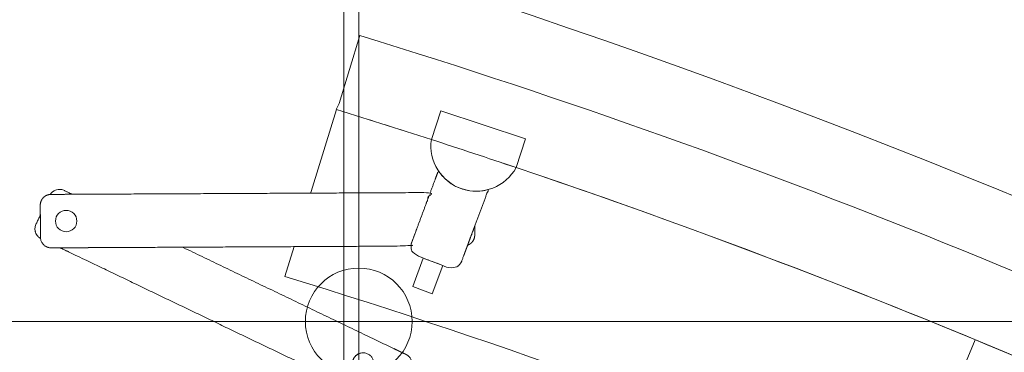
# Model space of a CAD drawing. Header units: metres. Extents: x -45 to 152, y -127 to 99.
# Tile 105 of 256: x -33.932 to -33.379, y -7.942 to -7.756. Entities that reach past the tile are written whole.
import ezdxf

# ---------------------------------------------------------------- set-up
doc = ezdxf.new("R2010")
doc.units = ezdxf.units.M
doc.linetypes.add('Achsen 01', pattern=[5.291531, 3.175, -1.058062, 0.352704, -0.705764])
doc.linetypes.add('Raster 01', pattern=[2, 1, -1])
for name, color, linetype, lineweight in [('036_Bodenbelagarbeiten-350 Doppelbodenelement', 7, 'Continuous', 9), ('_1.35m (3D)', 7, 'Continuous', 9), ('_GRU (2D)', 7, 'Continuous', 9), ('_OG 2 (2D)', 7, 'Continuous', 9)]:
    doc.layers.add(name, color=color, linetype=linetype, lineweight=lineweight)
for name, color, linetype, lineweight, true_color in [('ACTES-Einrichtung Aufsicht.', 7, 'Continuous', 9, 0xa6a6a6), ('AV1-Achsen', 1, 'Achsen 01', 18, 0xff0000), ('AV1-Raster', 7, 'Raster 01', 9, 0xa6a6a6)]:
    doc.layers.add(name, color=color, linetype=linetype, lineweight=lineweight, true_color=true_color)

# ---------------------------------------------------------------- blocks, each defined once
blk = doc.blocks.new('Group-2')
at = {"layer": 'AV1-Raster'}
blk.add_line((-33.75, -22.95), (-33.75, 1.35), dxfattribs=at)
blk = doc.blocks.new('1.35m (3D)')
at = {"layer": 'AV1-Raster', "color": 7}
blk.add_blockref('Group-2', (0, 0), dxfattribs=at)
blk = doc.blocks.new('Group-99')
at = {"color": 255, "transparency": 33554687}
blk.add_wipeout([(-33.43958, -9.14318), (-33.45345, -9.13511), (-33.46735, -9.1271), (-33.48128, -9.11915), (-33.49524, -9.11125), (-33.50924, -9.1034), (-33.52326, -9.09562), (-33.53732, -9.08789), (-33.55141, -9.08022), (-33.64988, -9.02858), (-33.74974, -8.97969), (-33.85091, -8.93359), (-33.95332, -8.89031), (-34.05689, -8.84988), (-34.16154, -8.81233), (-34.26719, -8.77769), (-34.37376, -8.746), (-34.38044, -8.74163), (-34.38635, -8.73626), (-34.39132, -8.73002), (-34.39523, -8.72306), (-34.39799, -8.71558), (-34.39952, -8.70774), (-34.39979, -8.69977), (-34.39878, -8.69185), (-34.39877, -8.69179), (-34.39876, -8.69173), (-34.39874, -8.69166), (-34.39873, -8.6916), (-34.39872, -8.69154), (-34.3987, -8.69147), (-34.39869, -8.69141), (-34.39868, -8.69135), (-34.18283, -7.65995), (-34.17982, -7.65069), (-34.17508, -7.64219), (-34.16878, -7.63477), (-34.16116, -7.62871), (-34.15251, -7.62425), (-34.14316, -7.62154), (-34.13346, -7.6207), (-34.12378, -7.62175), (-33.78996, -7.70702), (-33.46395, -7.81851), (-33.14782, -7.95551), (-32.84355, -8.11717), (-32.55308, -8.30247), (-32.27822, -8.51023), (-32.02072, -8.73915), (-31.7822, -8.98778), (-31.78215, -8.98783), (-31.7821, -8.98789), (-31.78205, -8.98795), (-31.782, -8.98801), (-31.78195, -8.98806), (-31.7819, -8.98812), (-31.78185, -8.98818), (-31.7818, -8.98824), (-31.7822, -8.98777), (-31.77653, -8.99569), (-31.7725, -9.00455), (-31.77027, -9.01402), (-31.76991, -9.02375), (-31.77145, -9.03336), (-31.77481, -9.04249), (-31.77989, -9.0508), (-31.78648, -9.05797), (-32.57179, -9.76062), (-32.57804, -9.76539), (-32.58496, -9.76911), (-32.59237, -9.77171), (-32.60011, -9.77311), (-32.60796, -9.77328), (-32.61575, -9.77222), (-32.62327, -9.76995), (-32.63035, -9.76653), (-32.72244, -9.67759), (-32.81732, -9.59164), (-32.91489, -9.50875), (-33.01506, -9.42901), (-33.11771, -9.35251), (-33.22276, -9.27933), (-33.33009, -9.20952)], dxfattribs=at).dxf.layer = 'ACTES-Einrichtung Aufsicht.'
at = {"layer": 'ACTES-Einrichtung Aufsicht.', "transparency": 33554534, "flags": 128}
blk.add_lwpolyline([(-33.43958, -9.14318, 0.008083), (-33.55141, -9.08022, 0.055453), (-34.37376, -8.746, -0.330906), (-34.39878, -8.69185, 0.002569), (-34.39868, -8.69135), (-34.18283, -7.65995, -0.41107), (-34.12378, -7.62175, -0.160224), (-31.7822, -8.98778, -0.00305), (-31.7818, -8.98824), (-31.7822, -8.98777, -0.411112), (-31.78648, -9.05797), (-32.57179, -9.76062, -0.325472), (-32.63035, -9.76653, 0.063875)], format="xyb", close=True, dxfattribs=at)
at = {"color": 255, "transparency": 33554559}
blk.add_wipeout([(-33.70081, -7.82281), (-33.70999, -7.81993), (-33.71552, -7.81817), (-33.72105, -7.81641), (-33.72658, -7.81466), (-33.73212, -7.81292), (-33.73766, -7.81118), (-33.7432, -7.80946), (-33.74874, -7.80774), (-33.75429, -7.80603), (-33.7527, -7.80266), (-33.74094, -7.76443), (-33.65523, -7.79181), (-33.57015, -7.82107), (-33.48572, -7.8522), (-33.40201, -7.88518), (-33.31904, -7.91999), (-33.23685, -7.95662), (-33.15549, -7.99504), (-33.075, -8.03525), (-32.94199, -8.10666), (-32.81171, -8.18293), (-32.68433, -8.26395), (-32.56002, -8.34962), (-32.43896, -8.43982), (-32.32132, -8.53443), (-32.20724, -8.63331), (-32.09689, -8.73634), (-32.12496, -8.76531), (-32.12694, -8.76807), (-32.21138, -8.68859), (-32.29806, -8.61155), (-32.38691, -8.53703), (-32.47785, -8.46508), (-32.57083, -8.39577), (-32.66574, -8.32915), (-32.76253, -8.26527), (-32.8611, -8.20419), (-32.86144, -8.20359), (-32.88368, -8.19075), (-32.90728, -8.17691), (-32.93097, -8.16322), (-32.95475, -8.1497), (-32.97862, -8.13634), (-33.00259, -8.12314), (-33.02664, -8.1101), (-33.05078, -8.09723), (-33.075, -8.08452), (-33.14509, -8.0489), (-33.21585, -8.01465), (-33.28727, -7.98179), (-33.35932, -7.95031), (-33.43196, -7.92024), (-33.50517, -7.89159), (-33.57892, -7.86436), (-33.65319, -7.83857), (-33.65317, -7.83853), (-33.70079, -7.82277)], dxfattribs=at).dxf.layer = 'ACTES-Einrichtung Aufsicht.'
at = {"layer": 'ACTES-Einrichtung Aufsicht.', "flags": 128}
blk.add_lwpolyline([(-33.70081, -7.82281), (-33.70999, -7.81993, 0.002867), (-33.75429, -7.80603), (-33.7527, -7.80266), (-33.74094, -7.76443, -0.044027), (-33.075, -8.03525, -0.073959), (-32.09689, -8.73634), (-32.12496, -8.76531), (-32.12694, -8.76807, 0.057345), (-32.8611, -8.20419), (-32.86144, -8.20359), (-32.88368, -8.19075, 0.013514), (-33.075, -8.08452, 0.038853), (-33.65319, -7.83857), (-33.65317, -7.83853), (-33.70079, -7.82277)], format="xyb", close=True, dxfattribs=at)
at = {"color": 255, "transparency": 33554559}
blk.add_wipeout([(-32.86144, -8.20359), (-32.8611, -8.20419), (-32.76253, -8.26527), (-32.66574, -8.32915), (-32.57083, -8.39577), (-32.47785, -8.46508), (-32.38691, -8.53703), (-32.29806, -8.61155), (-32.21138, -8.68859), (-32.12694, -8.76807), (-32.19513, -8.83846), (-32.2793, -8.75928), (-32.36574, -8.68259), (-32.4544, -8.60846), (-32.54518, -8.53696), (-32.63801, -8.46814), (-32.73282, -8.40207), (-32.82952, -8.3388), (-32.92803, -8.27838), (-32.93804, -8.27246), (-32.99026, -8.24197), (-33.06977, -8.19818), (-33.15555, -8.1533), (-33.2424, -8.11053), (-33.33027, -8.06991), (-33.41911, -8.03145), (-33.50887, -7.99518), (-33.59949, -7.96112), (-33.69091, -7.92929), (-33.78309, -7.8997), (-33.77795, -7.88297), (-33.77794, -7.88297), (-33.75416, -7.80607), (-33.70081, -7.82281), (-33.65321, -7.83861), (-33.65321, -7.83861), (-33.6532, -7.8386), (-33.6532, -7.8386), (-33.6532, -7.83859), (-33.6532, -7.83859), (-33.65319, -7.83858), (-33.65319, -7.83858), (-33.65319, -7.83857), (-33.55618, -7.87259), (-33.46006, -7.90905), (-33.3649, -7.94794), (-33.27076, -7.98924), (-33.1777, -8.03291), (-33.08577, -8.07893), (-32.99505, -8.12727), (-32.90558, -8.1779), (-32.88368, -8.19075)], dxfattribs=at).dxf.layer = 'ACTES-Einrichtung Aufsicht.'
at = {"layer": 'ACTES-Einrichtung Aufsicht.'}
blk.add_line((-33.40227, -7.952), (-33.39531, -7.9352), dxfattribs=at)
at = {"layer": 'ACTES-Einrichtung Aufsicht.', "flags": 128}
blk.add_lwpolyline([(-32.86144, -8.20359), (-32.8611, -8.20419, -0.057345), (-32.12694, -8.76807), (-32.19513, -8.83846, 0.058565), (-32.92803, -8.27838), (-32.93804, -8.27246), (-32.99026, -8.24197), (-33.06977, -8.19818, 0.049045), (-33.78309, -7.8997), (-33.77795, -7.88297), (-33.77794, -7.88297), (-33.75416, -7.80607), (-33.70081, -7.82281), (-33.65321, -7.83861, 0.000416), (-33.65319, -7.83857, -0.050823), (-32.90558, -8.1779), (-32.88368, -8.19075)], format="xyb", close=True, dxfattribs=at)
at = {"color": 255, "transparency": 33554559}
blk.add_wipeout([(-33.69547, -7.80666), (-33.64784, -7.82243), (-33.65319, -7.83857), (-33.70081, -7.82281)], dxfattribs=at).dxf.layer = 'ACTES-Einrichtung Aufsicht.'
at = {"layer": 'ACTES-Einrichtung Aufsicht.', "flags": 128}
blk.add_lwpolyline([(-33.69547, -7.80666), (-33.64784, -7.82243), (-33.65319, -7.83857), (-33.70081, -7.82281)], close=True, dxfattribs=at)
at = {"color": 255, "transparency": 33554559}
blk.add_wipeout([(-33.69859, -7.84497), (-33.69687, -7.84034), (-33.69441, -7.84351), (-33.69149, -7.84625), (-33.68818, -7.8485), (-33.68455, -7.8502), (-33.6807, -7.85131), (-33.67673, -7.85181), (-33.67273, -7.85168), (-33.66879, -7.85092), (-33.68376, -7.89106), (-33.68376, -7.89106), (-33.68385, -7.89129), (-33.68387, -7.89135), (-33.6839, -7.89142), (-33.68393, -7.89149), (-33.68397, -7.89157), (-33.68402, -7.89165), (-33.68407, -7.89175), (-33.68412, -7.89185), (-33.68418, -7.89195), (-33.68424, -7.89206), (-33.68431, -7.89217), (-33.68438, -7.89227), (-33.68445, -7.89237), (-33.68452, -7.89247), (-33.68459, -7.89257), (-33.68466, -7.89267), (-33.68474, -7.89276), (-33.68482, -7.89285), (-33.68489, -7.89294), (-33.68497, -7.89303), (-33.68505, -7.89312), (-33.68514, -7.8932), (-33.68522, -7.89328), (-33.6853, -7.89336), (-33.68538, -7.89343), (-33.68547, -7.89351), (-33.68556, -7.89358), (-33.68564, -7.89365), (-33.68573, -7.89372), (-33.68582, -7.89379), (-33.68591, -7.89386), (-33.68601, -7.89392), (-33.6861, -7.89398), (-33.68612, -7.89399), (-33.68613, -7.89401), (-33.68615, -7.89402), (-33.68617, -7.89403), (-33.68618, -7.89404), (-33.6862, -7.89405), (-33.68622, -7.89406), (-33.68623, -7.89407), (-33.68625, -7.89408), (-33.68627, -7.89409), (-33.68629, -7.8941), (-33.68631, -7.89411), (-33.68633, -7.89413), (-33.68635, -7.89414), (-33.68637, -7.89415), (-33.6864, -7.89416), (-33.68642, -7.89418), (-33.68644, -7.89419), (-33.68647, -7.89421), (-33.6865, -7.89422), (-33.68653, -7.89424), (-33.68656, -7.89425), (-33.68659, -7.89427), (-33.68662, -7.89429), (-33.68665, -7.8943), (-33.68669, -7.89432), (-33.68672, -7.89434), (-33.68675, -7.89435), (-33.68679, -7.89437), (-33.68682, -7.89439), (-33.68685, -7.8944), (-33.68689, -7.89442), (-33.68694, -7.89444), (-33.687, -7.89447), (-33.68705, -7.89449), (-33.68711, -7.89451), (-33.68717, -7.89454), (-33.68722, -7.89456), (-33.68728, -7.89458), (-33.68734, -7.8946), (-33.6874, -7.89462), (-33.68746, -7.89464), (-33.68753, -7.89467), (-33.6876, -7.89469), (-33.68767, -7.89471), (-33.68774, -7.89473), (-33.68782, -7.89475), (-33.6879, -7.89477), (-33.68798, -7.8948), (-33.68807, -7.89482), (-33.68816, -7.89483), (-33.68825, -7.89485), (-33.68834, -7.89487), (-33.68844, -7.89489), (-33.68854, -7.8949), (-33.68865, -7.89491), (-33.68875, -7.89493), (-33.68886, -7.89494), (-33.68896, -7.89494), (-33.68907, -7.89495), (-33.68917, -7.89496), (-33.68928, -7.89496), (-33.68938, -7.89496), (-33.68948, -7.89496), (-33.68974, -7.89495), (-33.68999, -7.89493), (-33.69024, -7.8949), (-33.6905, -7.89486), (-33.69074, -7.8948), (-33.69099, -7.89474), (-33.69124, -7.89467), (-33.69148, -7.89458), (-33.70834, -7.88829), (-33.70858, -7.8882), (-33.70881, -7.88809), (-33.70904, -7.88798), (-33.70926, -7.88786), (-33.70948, -7.88772), (-33.70969, -7.88758), (-33.7099, -7.88743), (-33.7101, -7.88727), (-33.71017, -7.88721), (-33.71025, -7.88714), (-33.71033, -7.88707), (-33.7104, -7.887), (-33.71048, -7.88692), (-33.71055, -7.88685), (-33.71063, -7.88677), (-33.7107, -7.88669), (-33.71077, -7.88661), (-33.71084, -7.88654), (-33.7109, -7.88646), (-33.71096, -7.88638), (-33.71102, -7.88631), (-33.71107, -7.88624), (-33.71112, -7.88617), (-33.71117, -7.8861), (-33.71122, -7.88603), (-33.71126, -7.88596), (-33.71131, -7.8859), (-33.71134, -7.88583), (-33.71138, -7.88577), (-33.71142, -7.88571), (-33.71145, -7.88565), (-33.71148, -7.8856), (-33.71151, -7.88554), (-33.71154, -7.88549), (-33.71157, -7.88544), (-33.7116, -7.88538), (-33.71163, -7.88533), (-33.71165, -7.88527), (-33.71168, -7.88522), (-33.7117, -7.88516), (-33.71172, -7.88513), (-33.71173, -7.8851), (-33.71175, -7.88506), (-33.71176, -7.88503), (-33.71178, -7.88499), (-33.71179, -7.88496), (-33.71181, -7.88492), (-33.71182, -7.88489), (-33.71183, -7.88486), (-33.71185, -7.88482), (-33.71186, -7.88479), (-33.71187, -7.88476), (-33.71188, -7.88473), (-33.71189, -7.8847), (-33.7119, -7.88468), (-33.71191, -7.88465), (-33.71192, -7.88463), (-33.71193, -7.8846), (-33.71193, -7.88458), (-33.71194, -7.88455), (-33.71195, -7.88453), (-33.71196, -7.88451), (-33.71196, -7.88449), (-33.71197, -7.88447), (-33.71198, -7.88445), (-33.71198, -7.88444), (-33.71199, -7.88442), (-33.71199, -7.8844), (-33.712, -7.88438), (-33.712, -7.88436), (-33.71201, -7.88434), (-33.71201, -7.88432), (-33.71204, -7.88421), (-33.71207, -7.8841), (-33.7121, -7.88399), (-33.71212, -7.88388), (-33.71214, -7.88377), (-33.71216, -7.88366), (-33.71218, -7.88355), (-33.7122, -7.88344), (-33.71221, -7.88333), (-33.71222, -7.88321), (-33.71223, -7.8831), (-33.71224, -7.88298), (-33.71224, -7.88286), (-33.71224, -7.88275), (-33.71225, -7.88263), (-33.71224, -7.88251), (-33.71224, -7.88239), (-33.71223, -7.88226), (-33.71222, -7.88214), (-33.71221, -7.88202), (-33.7122, -7.8819), (-33.71218, -7.88178), (-33.71216, -7.88165), (-33.71214, -7.88153), (-33.71211, -7.88141), (-33.71209, -7.8813), (-33.71206, -7.88119), (-33.71204, -7.8811), (-33.71202, -7.88102), (-33.712, -7.88094), (-33.71198, -7.88087), (-33.71195, -7.88081), (-33.71187, -7.88058), (-33.71187, -7.88057)], dxfattribs=at).dxf.layer = 'ACTES-Einrichtung Aufsicht.'
at = {"layer": 'ACTES-Einrichtung Aufsicht.'}
blk.add_rational_spline([(-33.69859, -7.84497), (-33.69773, -7.84266), (-33.69687, -7.84034), (-33.68668, -7.85584), (-33.66879, -7.85092), (-33.67628, -7.87099), (-33.68376, -7.89106), (-33.68376, -7.89106), (-33.68376, -7.89106), (-33.6838, -7.89118), (-33.68393, -7.89151), (-33.68443, -7.89239), (-33.68505, -7.89313), (-33.68572, -7.89374), (-33.6861, -7.89398), (-33.68617, -7.89403), (-33.6863, -7.89411), (-33.68649, -7.89422), (-33.68675, -7.89435), (-33.68689, -7.89442), (-33.6871, -7.89452), (-33.68757, -7.89469), (-33.68822, -7.89486), (-33.68907, -7.89497), (-33.68948, -7.89496), (-33.69051, -7.89494), (-33.69148, -7.89458), (-33.69991, -7.89144), (-33.70834, -7.88829), (-33.70931, -7.88793), (-33.7101, -7.88727), (-33.71041, -7.88701), (-33.71099, -7.88637), (-33.71136, -7.88582), (-33.7116, -7.88538), (-33.7117, -7.88516), (-33.71177, -7.88503), (-33.71187, -7.88475), (-33.71195, -7.88455), (-33.71199, -7.8844), (-33.71201, -7.88432), (-33.71214, -7.88389), (-33.71225, -7.88299), (-33.71223, -7.88202), (-33.71204, -7.88103), (-33.71191, -7.8807), (-33.71187, -7.88058), (-33.71187, -7.88058), (-33.71187, -7.88057), (-33.70523, -7.86277), (-33.69859, -7.84497)], [1, 1, 1, 0.808687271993, 1, 1, 1, 1, 1, 1, 1, 1, 1, 1, 1, 1, 1, 1, 1, 1, 1, 1, 1, 1, 1, 0.985598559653, 1, 1, 1, 0.985598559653, 1, 1, 1, 1, 1, 1, 1, 1, 1, 1, 1, 1, 1, 1, 1, 1, 1, 1, 1, 1, 1], degree=2, knots=[0, 0, 0, 0.039408, 0.039408, 0.278912, 0.278912, 0.620862, 0.620862, 0.620937, 0.620937, 0.622866, 0.626641, 0.630417, 0.634193, 0.637969, 0.637969, 0.638631, 0.639292, 0.639953, 0.640614, 0.640614, 0.641656, 0.642699, 0.643741, 0.644783, 0.644783, 0.647352, 0.647352, 0.67014, 0.67014, 0.672709, 0.672709, 0.673751, 0.674793, 0.675836, 0.676878, 0.676878, 0.677539, 0.6782, 0.678861, 0.679523, 0.679523, 0.683299, 0.687075, 0.69085, 0.694626, 0.696555, 0.696555, 0.69663, 0.69663, 1, 1, 1], dxfattribs=at)
at = {"color": 255, "transparency": 33554559}
for points in [[(-33.69012, -7.84727), (-33.69285, -7.84508), (-33.69526, -7.84252), (-33.6973, -7.83967), (-33.69892, -7.83655), (-33.7001, -7.83325), (-33.70082, -7.82981), (-33.70106, -7.82631), (-33.70081, -7.82281), (-33.67556, -7.82634)], [(-33.92051, -7.86534), (-33.91487, -7.85364), (-33.91478, -7.8535), (-33.91468, -7.85336), (-33.91458, -7.85322), (-33.91447, -7.85308), (-33.91436, -7.85294), (-33.91425, -7.85281), (-33.91413, -7.85269), (-33.91401, -7.85256), (-33.91394, -7.85249), (-33.91386, -7.85242), (-33.91378, -7.85235), (-33.91371, -7.85228), (-33.91363, -7.85221), (-33.91354, -7.85214), (-33.91346, -7.85208), (-33.91338, -7.85201), (-33.91329, -7.85195), (-33.91321, -7.85189), (-33.91313, -7.85183), (-33.91305, -7.85178), (-33.91297, -7.85173), (-33.91289, -7.85168), (-33.91282, -7.85164), (-33.91274, -7.85159), (-33.91267, -7.85156), (-33.9126, -7.85152), (-33.91253, -7.85148), (-33.91246, -7.85145), (-33.9124, -7.85142), (-33.91234, -7.85139), (-33.91228, -7.85136), (-33.91222, -7.85133), (-33.91216, -7.85131), (-33.9121, -7.85128), (-33.91205, -7.85126), (-33.91199, -7.85124), (-33.91193, -7.85121), (-33.91188, -7.85119), (-33.91182, -7.85117), (-33.91177, -7.85115), (-33.91173, -7.85114), (-33.91169, -7.85113), (-33.91166, -7.85111), (-33.91162, -7.8511), (-33.91159, -7.85109), (-33.91155, -7.85108), (-33.91152, -7.85107), (-33.91148, -7.85106), (-33.91145, -7.85105), (-33.91141, -7.85104), (-33.91138, -7.85103), (-33.91135, -7.85102), (-33.91132, -7.85101), (-33.91129, -7.85101), (-33.91126, -7.851), (-33.91124, -7.85099), (-33.91121, -7.85098), (-33.91118, -7.85098), (-33.91116, -7.85097), (-33.91114, -7.85097), (-33.91111, -7.85096), (-33.91109, -7.85096), (-33.91107, -7.85095), (-33.91105, -7.85095), (-33.91103, -7.85094), (-33.91101, -7.85094), (-33.911, -7.85094), (-33.91098, -7.85093), (-33.91096, -7.85093), (-33.91094, -7.85092), (-33.91092, -7.85092), (-33.9109, -7.85092), (-33.91079, -7.8509), (-33.91068, -7.85088), (-33.91056, -7.85086), (-33.91045, -7.85085), (-33.91034, -7.85084), (-33.91023, -7.85083), (-33.91012, -7.85082), (-33.91, -7.85082), (-33.90989, -7.85081), (-33.90977, -7.85081), (-33.90966, -7.85081), (-33.90954, -7.85082), (-33.90943, -7.85082), (-33.90931, -7.85083), (-33.90919, -7.85084), (-33.90907, -7.85085), (-33.90895, -7.85087), (-33.90883, -7.85088), (-33.90871, -7.8509), (-33.90859, -7.85093), (-33.90847, -7.85095), (-33.90835, -7.85098), (-33.90823, -7.85101), (-33.90811, -7.85105), (-33.90799, -7.85108), (-33.90788, -7.85112), (-33.90778, -7.85115), (-33.90769, -7.85118), (-33.90761, -7.85121), (-33.90753, -7.85124), (-33.90746, -7.85127), (-33.90741, -7.85129), (-33.90719, -7.8514), (-33.90718, -7.8514), (-33.90262, -7.85358), (-33.7151, -7.94346), (-33.71509, -7.94346), (-33.71488, -7.94357), (-33.71482, -7.9436), (-33.71476, -7.94363), (-33.71469, -7.94367), (-33.71461, -7.94372), (-33.71453, -7.94377), (-33.71444, -7.94383), (-33.71435, -7.94389), (-33.71425, -7.94396), (-33.71414, -7.94403), (-33.71404, -7.94411), (-33.71395, -7.94418), (-33.71385, -7.94426), (-33.71376, -7.94434), (-33.71367, -7.94442), (-33.71358, -7.9445), (-33.71349, -7.94459), (-33.71341, -7.94467), (-33.71332, -7.94476), (-33.71324, -7.94485), (-33.71317, -7.94493), (-33.71309, -7.94502), (-33.71302, -7.94511), (-33.71295, -7.9452), (-33.71288, -7.94529), (-33.71281, -7.94538), (-33.71275, -7.94548), (-33.71268, -7.94557), (-33.71262, -7.94566), (-33.71256, -7.94576), (-33.71251, -7.94586), (-33.71245, -7.94595), (-33.7124, -7.94605), (-33.71239, -7.94607), (-33.71238, -7.94609), (-33.71237, -7.94611), (-33.71236, -7.94612), (-33.71235, -7.94614), (-33.71234, -7.94616), (-33.71233, -7.94618), (-33.71232, -7.94619), (-33.71231, -7.94621), (-33.71231, -7.94623), (-33.7123, -7.94625), (-33.71229, -7.94627), (-33.71228, -7.94629), (-33.71226, -7.94632), (-33.71225, -7.94634), (-33.71224, -7.94636), (-33.71223, -7.94639), (-33.71222, -7.94642), (-33.71221, -7.94644), (-33.71219, -7.94647), (-33.71218, -7.9465), (-33.71217, -7.94653), (-33.71215, -7.94657), (-33.71214, -7.9466), (-33.71213, -7.94663), (-33.71211, -7.94667), (-33.7121, -7.9467), (-33.71209, -7.94674), (-33.71207, -7.94677), (-33.71206, -7.94681), (-33.71205, -7.94684), (-33.71203, -7.94688), (-33.71202, -7.94693), (-33.712, -7.94699), (-33.71198, -7.94705), (-33.71196, -7.94711), (-33.71194, -7.94716), (-33.71193, -7.94722), (-33.71191, -7.94728), (-33.71189, -7.94734), (-33.71188, -7.9474), (-33.71186, -7.94747), (-33.71185, -7.94754), (-33.71183, -7.94761), (-33.71181, -7.94768), (-33.7118, -7.94775), (-33.71178, -7.94783), (-33.71177, -7.94791), (-33.71176, -7.948), (-33.71174, -7.94809), (-33.71173, -7.94818), (-33.71172, -7.94827), (-33.71172, -7.94837), (-33.71171, -7.94847), (-33.7117, -7.94857), (-33.7117, -7.94867), (-33.7117, -7.94878), (-33.7117, -7.94889), (-33.7117, -7.94899), (-33.7117, -7.9491), (-33.7117, -7.9492), (-33.71171, -7.9493), (-33.71172, -7.94941), (-33.71173, -7.94951), (-33.71176, -7.94976), (-33.7118, -7.95001), (-33.71186, -7.95026), (-33.71192, -7.95051), (-33.712, -7.95075), (-33.71208, -7.95099), (-33.71218, -7.95123), (-33.71228, -7.95146), (-33.72006, -7.96769), (-33.72018, -7.96792), (-33.7203, -7.96814), (-33.72044, -7.96836), (-33.72058, -7.96857), (-33.72073, -7.96878), (-33.72089, -7.96897), (-33.72106, -7.96917), (-33.72124, -7.96935), (-33.72131, -7.96942), (-33.72139, -7.96949), (-33.72146, -7.96956), (-33.72154, -7.96963), (-33.72162, -7.9697), (-33.7217, -7.96977), (-33.72179, -7.96983), (-33.72187, -7.9699), (-33.72196, -7.96996), (-33.72204, -7.97002), (-33.72212, -7.97008), (-33.7222, -7.97013), (-33.72228, -7.97018), (-33.72236, -7.97023), (-33.72243, -7.97027), (-33.72251, -7.97032), (-33.72258, -7.97036), (-33.72265, -7.97039), (-33.72272, -7.97043), (-33.72278, -7.97046), (-33.72285, -7.97049), (-33.72291, -7.97053), (-33.72297, -7.97055), (-33.72303, -7.97058), (-33.72309, -7.9706), (-33.72314, -7.97063), (-33.7232, -7.97065), (-33.72326, -7.97068), (-33.72331, -7.9707), (-33.72337, -7.97072), (-33.72343, -7.97074), (-33.72348, -7.97076), (-33.72352, -7.97077), (-33.72355, -7.97078), (-33.72359, -7.9708), (-33.72362, -7.97081), (-33.72366, -7.97082), (-33.72369, -7.97083), (-33.72373, -7.97084), (-33.72376, -7.97085), (-33.7238, -7.97086), (-33.72383, -7.97087), (-33.72387, -7.97088), (-33.7239, -7.97089), (-33.72393, -7.9709), (-33.72396, -7.97091), (-33.72398, -7.97091), (-33.72401, -7.97092), (-33.72404, -7.97093), (-33.72406, -7.97093), (-33.72409, -7.97094), (-33.72411, -7.97094), (-33.72413, -7.97095), (-33.72415, -7.97095), (-33.72417, -7.97096), (-33.72419, -7.97096), (-33.72421, -7.97097), (-33.72423, -7.97097), (-33.72425, -7.97097), (-33.72427, -7.97098), (-33.72429, -7.97098), (-33.72431, -7.97099), (-33.72433, -7.97099), (-33.72435, -7.97099), (-33.72446, -7.97101), (-33.72457, -7.97103), (-33.72468, -7.97105), (-33.72479, -7.97106), (-33.72491, -7.97107), (-33.72502, -7.97108), (-33.72513, -7.97109), (-33.72525, -7.9711), (-33.72536, -7.9711), (-33.72547, -7.9711), (-33.72559, -7.9711), (-33.7257, -7.9711), (-33.72582, -7.97109), (-33.72594, -7.97108), (-33.72606, -7.97107), (-33.72618, -7.97106), (-33.7263, -7.97104), (-33.72642, -7.97103), (-33.72654, -7.97101), (-33.72666, -7.97098), (-33.72678, -7.97096), (-33.7269, -7.97093), (-33.72702, -7.9709), (-33.72714, -7.97086), (-33.72726, -7.97083), (-33.72737, -7.97079), (-33.72747, -7.97076), (-33.72756, -7.97073), (-33.72764, -7.9707), (-33.72772, -7.97067), (-33.72778, -7.97065), (-33.72784, -7.97062), (-33.72806, -7.97052), (-33.72807, -7.97051), (-33.739, -7.96527), (-33.73355, -7.95065), (-33.73332, -7.9499), (-33.7332, -7.94913), (-33.73317, -7.94834), (-33.73325, -7.94756), (-33.73343, -7.9468), (-33.73371, -7.94606), (-33.73408, -7.94537), (-33.73508, -7.94416), (-33.73569, -7.94367), (-33.73636, -7.94326), (-33.73707, -7.94293), (-33.73782, -7.94271), (-33.7386, -7.94258), (-33.73938, -7.94256), (-33.74093, -7.94282), (-33.74166, -7.9431), (-33.74235, -7.94347), (-33.74299, -7.94393), (-33.74356, -7.94447), (-33.74406, -7.94508), (-33.74447, -7.94574), (-33.74479, -7.94646), (-33.74986, -7.96006), (-33.90937, -7.88362), (-33.90935, -7.88362), (-33.92042, -7.87832), (-33.92051, -7.87827), (-33.92059, -7.87821), (-33.92068, -7.87816), (-33.92077, -7.8781), (-33.92086, -7.87805), (-33.92095, -7.87799), (-33.92104, -7.87793), (-33.92112, -7.87786), (-33.92121, -7.8778), (-33.92129, -7.87773), (-33.92138, -7.87766), (-33.92146, -7.87759), (-33.92154, -7.87752), (-33.92163, -7.87745), (-33.92171, -7.87737), (-33.92178, -7.8773), (-33.92186, -7.87722), (-33.92194, -7.87714), (-33.92201, -7.87705), (-33.92209, -7.87697), (-33.92216, -7.87688), (-33.92223, -7.8768), (-33.9223, -7.87671), (-33.92237, -7.87662), (-33.92244, -7.87653), (-33.9225, -7.87643), (-33.92256, -7.87634), (-33.92262, -7.87625), (-33.92268, -7.87615), (-33.92274, -7.87605), (-33.9228, -7.87596), (-33.92285, -7.87586), (-33.92286, -7.87584), (-33.92287, -7.87582), (-33.92288, -7.8758), (-33.92289, -7.87579), (-33.9229, -7.87577), (-33.92291, -7.87575), (-33.92291, -7.87573), (-33.92292, -7.87572), (-33.92293, -7.8757), (-33.92294, -7.87568), (-33.92295, -7.87566), (-33.92296, -7.87564), (-33.92297, -7.87562), (-33.92298, -7.87559), (-33.92299, -7.87557), (-33.92301, -7.87555), (-33.92302, -7.87552), (-33.92303, -7.8755), (-33.92304, -7.87547), (-33.92305, -7.87544), (-33.92307, -7.87541), (-33.92308, -7.87538), (-33.92309, -7.87535), (-33.92311, -7.87531), (-33.92312, -7.87528), (-33.92313, -7.87524), (-33.92315, -7.87521), (-33.92316, -7.87518), (-33.92317, -7.87514), (-33.92319, -7.87511), (-33.9232, -7.87507), (-33.92321, -7.87503), (-33.92323, -7.87498), (-33.92325, -7.87492), (-33.92327, -7.87486), (-33.92329, -7.87481), (-33.92331, -7.87475), (-33.92332, -7.87469), (-33.92334, -7.87463), (-33.92336, -7.87457), (-33.92337, -7.87451), (-33.92339, -7.87444), (-33.9234, -7.87437), (-33.92342, -7.8743), (-33.92343, -7.87423), (-33.92345, -7.87416), (-33.92346, -7.87408), (-33.92348, -7.874), (-33.92349, -7.87391), (-33.9235, -7.87382), (-33.92351, -7.87373), (-33.92352, -7.87364), (-33.92353, -7.87354), (-33.92354, -7.87345), (-33.92354, -7.87334), (-33.92355, -7.87324), (-33.92355, -7.87313), (-33.92355, -7.87302), (-33.92355, -7.87292), (-33.92355, -7.87281), (-33.92354, -7.87271), (-33.92354, -7.87261), (-33.92353, -7.8725), (-33.92352, -7.8724), (-33.92349, -7.87215), (-33.92344, -7.8719), (-33.92339, -7.87165), (-33.92332, -7.8714), (-33.92325, -7.87116), (-33.92316, -7.87092), (-33.92307, -7.87068), (-33.92296, -7.87045)], [(-33.67646, -7.87647), (-33.67646, -7.87147), (-33.68044, -7.88215), (-33.68033, -7.88211), (-33.68023, -7.88207), (-33.68013, -7.88203), (-33.68002, -7.88199), (-33.67992, -7.88194), (-33.67983, -7.88189), (-33.67973, -7.88185), (-33.67963, -7.8818), (-33.67953, -7.88174), (-33.67944, -7.88169), (-33.67934, -7.88163), (-33.67924, -7.88157), (-33.67915, -7.88151), (-33.67905, -7.88144), (-33.67896, -7.88138), (-33.67887, -7.88131), (-33.67886, -7.8813), (-33.67884, -7.88129), (-33.67882, -7.88128), (-33.67881, -7.88127), (-33.67879, -7.88125), (-33.67878, -7.88124), (-33.67876, -7.88123), (-33.67875, -7.88122), (-33.67873, -7.8812), (-33.67871, -7.88119), (-33.6787, -7.88118), (-33.67868, -7.88116), (-33.67866, -7.88115), (-33.67864, -7.88113), (-33.67862, -7.88112), (-33.6786, -7.8811), (-33.67858, -7.88108), (-33.67856, -7.88106), (-33.67853, -7.88104), (-33.67851, -7.88102), (-33.67849, -7.881), (-33.67846, -7.88098), (-33.67843, -7.88095), (-33.67841, -7.88093), (-33.67838, -7.88091), (-33.67835, -7.88088), (-33.67833, -7.88085), (-33.6783, -7.88083), (-33.67827, -7.8808), (-33.67825, -7.88078), (-33.67822, -7.88075), (-33.67819, -7.88072), (-33.67815, -7.88068), (-33.67811, -7.88064), (-33.67807, -7.88059), (-33.67803, -7.88055), (-33.67799, -7.8805), (-33.67795, -7.88046), (-33.67791, -7.88041), (-33.67786, -7.88036), (-33.67782, -7.88031), (-33.67778, -7.88026), (-33.67774, -7.88021), (-33.6777, -7.88015), (-33.67765, -7.88009), (-33.6776, -7.88003), (-33.67756, -7.87997), (-33.67751, -7.8799), (-33.67746, -7.87983), (-33.67741, -7.87975), (-33.67736, -7.87968), (-33.67732, -7.8796), (-33.67727, -7.87951), (-33.67722, -7.87943), (-33.67717, -7.87934), (-33.67712, -7.87924), (-33.67707, -7.87915), (-33.67703, -7.87905), (-33.67698, -7.87896), (-33.67694, -7.87886), (-33.6769, -7.87876), (-33.67686, -7.87867), (-33.67682, -7.87857), (-33.67679, -7.87847), (-33.67671, -7.87823), (-33.67664, -7.87799), (-33.67659, -7.87774), (-33.67654, -7.87749), (-33.6765, -7.87724), (-33.67648, -7.87698), (-33.67646, -7.87673)], [(-33.68376, -7.89106), (-33.68376, -7.89106), (-33.68376, -7.89106), (-33.68376, -7.89106), (-33.68376, -7.89106), (-33.68376, -7.89106), (-33.68376, -7.89106), (-33.68376, -7.89106), (-33.68376, -7.89106), (-33.68376, -7.89107), (-33.68377, -7.89108), (-33.68377, -7.8911), (-33.68378, -7.89112), (-33.6838, -7.89116), (-33.68381, -7.89119), (-33.68383, -7.89124), (-33.68385, -7.89129), (-33.68387, -7.89135), (-33.6839, -7.89142), (-33.68393, -7.89149), (-33.68397, -7.89157), (-33.68402, -7.89165), (-33.68407, -7.89175), (-33.68412, -7.89185), (-33.68418, -7.89195), (-33.68424, -7.89206), (-33.68431, -7.89217), (-33.68438, -7.89227), (-33.68445, -7.89237), (-33.68452, -7.89247), (-33.68459, -7.89257), (-33.68466, -7.89267), (-33.68474, -7.89276), (-33.68482, -7.89285), (-33.68489, -7.89294), (-33.68497, -7.89303), (-33.68505, -7.89312), (-33.68514, -7.8932), (-33.68522, -7.89328), (-33.6853, -7.89336), (-33.68538, -7.89343), (-33.68547, -7.89351), (-33.68556, -7.89358), (-33.68564, -7.89365), (-33.68573, -7.89372), (-33.68582, -7.89379), (-33.68591, -7.89386), (-33.68601, -7.89392), (-33.6861, -7.89398)]]:
    blk.add_wipeout(points, dxfattribs=at).dxf.layer = 'ACTES-Einrichtung Aufsicht.'
at = {"layer": 'ACTES-Einrichtung Aufsicht.'}
blk.add_line((-33.78309, -7.8997), (-33.7825, -7.89779), dxfattribs=at)
for points, weights, knots in [([(-33.92051, -7.86534), (-33.91769, -7.85949), (-33.91487, -7.85364), (-33.9145, -7.85305), (-33.91401, -7.85256), (-33.91372, -7.85227), (-33.91304, -7.85176), (-33.91245, -7.85143), (-33.91199, -7.85123), (-33.91177, -7.85115), (-33.91162, -7.8511), (-33.91134, -7.85102), (-33.91113, -7.85097), (-33.91098, -7.85093), (-33.9109, -7.85092), (-33.91046, -7.85083), (-33.90955, -7.8508), (-33.90859, -7.8509), (-33.90762, -7.85119), (-33.9073, -7.85134), (-33.90719, -7.8514), (-33.90718, -7.8514), (-33.90718, -7.8514), (-33.9049, -7.85249), (-33.90262, -7.85358), (-33.80886, -7.89852), (-33.7151, -7.94346), (-33.7151, -7.94346), (-33.71509, -7.94346), (-33.71498, -7.94351), (-33.71466, -7.94367), (-33.71383, -7.94425), (-33.71315, -7.94493), (-33.71261, -7.94566), (-33.7124, -7.94605), (-33.71236, -7.94612), (-33.71229, -7.94626), (-33.7122, -7.94646), (-33.71209, -7.94673), (-33.71203, -7.94688), (-33.71196, -7.9471), (-33.71183, -7.94758), (-33.71171, -7.94825), (-33.71168, -7.9491), (-33.71173, -7.94951), (-33.71184, -7.95053), (-33.71228, -7.95146), (-33.71617, -7.95958), (-33.72006, -7.96769), (-33.72051, -7.96862), (-33.72124, -7.96935), (-33.72153, -7.96964), (-33.72221, -7.97015), (-33.7228, -7.97048), (-33.72326, -7.97068), (-33.72348, -7.97076), (-33.72362, -7.97081), (-33.72391, -7.97089), (-33.72412, -7.97095), (-33.72427, -7.97098), (-33.72435, -7.97099), (-33.72479, -7.97108), (-33.7257, -7.97111), (-33.72666, -7.97101), (-33.72763, -7.97072), (-33.72795, -7.97057), (-33.72806, -7.97052), (-33.72806, -7.97051), (-33.72807, -7.97051), (-33.73353, -7.96789), (-33.739, -7.96527), (-33.73627, -7.95796), (-33.73355, -7.95065), (-33.73234, -7.94741), (-33.73454, -7.94474), (-33.73675, -7.94207), (-33.74016, -7.94264), (-33.74358, -7.94321), (-33.74479, -7.94646), (-33.74733, -7.95326), (-33.74986, -7.96006), (-33.82962, -7.92184), (-33.90937, -7.88362), (-33.90936, -7.88362), (-33.90935, -7.88362), (-33.91489, -7.88097), (-33.92042, -7.87832), (-33.92077, -7.87812), (-33.92147, -7.87761), (-33.9221, -7.87698), (-33.92264, -7.87626), (-33.92285, -7.87586), (-33.92289, -7.87579), (-33.92296, -7.87565), (-33.92305, -7.87545), (-33.92316, -7.87518), (-33.92321, -7.87503), (-33.92329, -7.87481), (-33.92342, -7.87433), (-33.92354, -7.87366), (-33.92356, -7.87281), (-33.92352, -7.8724), (-33.92341, -7.87138), (-33.92296, -7.87045), (-33.92174, -7.86789), (-33.92051, -7.86534)], [1, 1, 1, 0.993333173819, 1, 1, 1, 1, 1, 1, 1, 1, 1, 1, 1, 1, 1, 1, 1, 1, 1, 1, 1, 1, 1, 1, 1, 1, 1, 1, 1, 1, 1, 1, 1, 1, 1, 1, 1, 1, 1, 1, 1, 1, 1, 0.985598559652, 1, 1, 1, 0.985598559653, 1, 1, 1, 1, 1, 1, 1, 1, 1, 1, 1, 1, 1, 1, 1, 1, 1, 1, 1, 1, 1, 1, 1, 0.866022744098, 1, 0.866022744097, 1, 0.8660227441, 1, 1, 1, 1, 1, 1, 1, 1, 1, 1, 1, 1, 1, 1, 1, 1, 1, 1, 1, 1, 1, 1, 1, 1, 0.985598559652, 1, 1, 1], [0, 0, 0, 0.004254, 0.004254, 0.004707, 0.004707, 0.004977, 0.005247, 0.005516, 0.005786, 0.005786, 0.005957, 0.006128, 0.006299, 0.00647, 0.00647, 0.007448, 0.008425, 0.009402, 0.010379, 0.010878, 0.010878, 0.010898, 0.010898, 0.021336, 0.021336, 0.450963, 0.450963, 0.450982, 0.450982, 0.451481, 0.452458, 0.453436, 0.454413, 0.45539, 0.45539, 0.455561, 0.455732, 0.455903, 0.456074, 0.456074, 0.456344, 0.456614, 0.456884, 0.457153, 0.457153, 0.457818, 0.457818, 0.463715, 0.463715, 0.46438, 0.46438, 0.46465, 0.46492, 0.465189, 0.465459, 0.465459, 0.46563, 0.465801, 0.465972, 0.466144, 0.466144, 0.467121, 0.468098, 0.469075, 0.470052, 0.470551, 0.470551, 0.470571, 0.470571, 0.495613, 0.495613, 0.527849, 0.527849, 0.540245, 0.540245, 0.552642, 0.552642, 0.565038, 0.565038, 0.595034, 0.595034, 0.960479, 0.960479, 0.960516, 0.960516, 0.985858, 0.985858, 0.987545, 0.989232, 0.990918, 0.992605, 0.992605, 0.9929, 0.993195, 0.993491, 0.993786, 0.993786, 0.994251, 0.994717, 0.995183, 0.995648, 0.995648, 0.996795, 0.996795, 1, 1, 1]), ([(-33.67646, -7.87647), (-33.67646, -7.87397), (-33.67646, -7.87147), (-33.67845, -7.87681), (-33.68044, -7.88215), (-33.68001, -7.882), (-33.67923, -7.88158), (-33.67887, -7.88131), (-33.67881, -7.88127), (-33.67868, -7.88117), (-33.67852, -7.88103), (-33.6783, -7.88083), (-33.67819, -7.88072), (-33.67803, -7.88055), (-33.6777, -7.88017), (-33.67732, -7.87962), (-33.67693, -7.87886), (-33.67679, -7.87847), (-33.67645, -7.8775), (-33.67646, -7.87647)], [1, 1, 1, 1, 1, 1, 1, 1, 1, 1, 1, 1, 1, 1, 1, 1, 1, 1, 0.985598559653, 1], [0, 0, 0, 0.242093, 0.242093, 0.793953, 0.793953, 0.837958, 0.884456, 0.884456, 0.892598, 0.900739, 0.90888, 0.917022, 0.917022, 0.929858, 0.942693, 0.955529, 0.968365, 0.968365, 1, 1, 1])]:
    blk.add_rational_spline(points, weights, degree=2, knots=knots, dxfattribs=at)
blk.add_open_spline([(-33.68376, -7.89106), (-33.68376, -7.89106), (-33.68376, -7.89107), (-33.68393, -7.89151), (-33.68443, -7.89239), (-33.68505, -7.89313), (-33.68572, -7.89374), (-33.6861, -7.89398)], degree=2, dxfattribs=at)
at = {"color": 255, "transparency": 33554559}
blk.add_wipeout([(-33.65409, -7.8401), (-33.65618, -7.84291), (-33.65864, -7.84542), (-33.66142, -7.84756), (-33.66447, -7.8493), (-33.66773, -7.8506), (-33.67114, -7.85145), (-33.67463, -7.85182), (-33.67814, -7.85171), (-33.67556, -7.82634)], dxfattribs=at).dxf.layer = 'ACTES-Einrichtung Aufsicht.'
for points in [[(-33.71195, -7.88081), (-33.71198, -7.88087), (-33.712, -7.88094), (-33.71202, -7.88102), (-33.71204, -7.8811), (-33.71206, -7.88119), (-33.71209, -7.8813), (-33.71211, -7.88141), (-33.71214, -7.88153), (-33.71216, -7.88165), (-33.71218, -7.88178), (-33.7122, -7.8819), (-33.71221, -7.88202), (-33.71222, -7.88214), (-33.71223, -7.88226), (-33.71224, -7.88239), (-33.71224, -7.88251), (-33.71224, -7.88252), (-33.71224, -7.88254), (-33.71224, -7.88256), (-33.71225, -7.88258), (-33.71225, -7.8826), (-33.71225, -7.88261), (-33.71225, -7.88263), (-33.71225, -7.88265), (-33.91442, -7.88364), (-33.91443, -7.88364), (-33.91468, -7.88364), (-33.91474, -7.88364), (-33.91481, -7.88364), (-33.91489, -7.88363), (-33.91498, -7.88362), (-33.91507, -7.88361), (-33.91518, -7.8836), (-33.91529, -7.88358), (-33.91541, -7.88356), (-33.91554, -7.88354), (-33.91566, -7.88352), (-33.91578, -7.88349), (-33.9159, -7.88347), (-33.91602, -7.88343), (-33.91614, -7.8834), (-33.91625, -7.88337), (-33.91637, -7.88333), (-33.91648, -7.88329), (-33.91659, -7.88325), (-33.9167, -7.8832), (-33.91681, -7.88316), (-33.91692, -7.88311), (-33.91702, -7.88306), (-33.91712, -7.88301), (-33.91722, -7.88296), (-33.91732, -7.88291), (-33.91742, -7.88285), (-33.91752, -7.8828), (-33.91762, -7.88274), (-33.91771, -7.88268), (-33.91781, -7.88262), (-33.9179, -7.88255), (-33.91799, -7.88249), (-33.91801, -7.88248), (-33.91802, -7.88246), (-33.91804, -7.88245), (-33.91806, -7.88244), (-33.91807, -7.88243), (-33.91809, -7.88242), (-33.9181, -7.8824), (-33.91812, -7.88239), (-33.91813, -7.88238), (-33.91815, -7.88237), (-33.91817, -7.88235), (-33.91819, -7.88234), (-33.9182, -7.88232), (-33.91822, -7.88231), (-33.91824, -7.88229), (-33.91827, -7.88228), (-33.91829, -7.88226), (-33.91831, -7.88224), (-33.91833, -7.88222), (-33.91836, -7.8822), (-33.91838, -7.88218), (-33.91841, -7.88216), (-33.91843, -7.88213), (-33.91846, -7.88211), (-33.91849, -7.88208), (-33.91851, -7.88206), (-33.91854, -7.88203), (-33.91857, -7.88201), (-33.91859, -7.88198), (-33.91862, -7.88196), (-33.91865, -7.88193), (-33.91868, -7.8819), (-33.91872, -7.88186), (-33.91876, -7.88182), (-33.9188, -7.88178), (-33.91884, -7.88173), (-33.91888, -7.88169), (-33.91893, -7.88164), (-33.91897, -7.88159), (-33.91901, -7.88155), (-33.91905, -7.8815), (-33.91909, -7.88145), (-33.91913, -7.88139), (-33.91918, -7.88134), (-33.91922, -7.88128), (-33.91927, -7.88122), (-33.91932, -7.88115), (-33.91937, -7.88109), (-33.91942, -7.88102), (-33.91947, -7.88094), (-33.91951, -7.88087), (-33.91956, -7.88079), (-33.91961, -7.8807), (-33.91966, -7.88062), (-33.91971, -7.88053), (-33.91976, -7.88044), (-33.91981, -7.88034), (-33.91986, -7.88025), (-33.9199, -7.88015), (-33.91995, -7.88005), (-33.91999, -7.87996), (-33.92003, -7.87986), (-33.92006, -7.87977), (-33.9201, -7.87967), (-33.92016, -7.8795), (-33.92021, -7.87934), (-33.92026, -7.87917), (-33.9203, -7.879), (-33.92033, -7.87883), (-33.92037, -7.87866), (-33.92039, -7.87849), (-33.92042, -7.87832), (-33.92051, -7.86534), (-33.92054, -7.85967), (-33.92054, -7.85942), (-33.92052, -7.85916), (-33.9205, -7.85891), (-33.92046, -7.85866), (-33.92041, -7.85841), (-33.92036, -7.85816), (-33.92029, -7.85791), (-33.92021, -7.85767), (-33.92017, -7.85757), (-33.92014, -7.85748), (-33.9201, -7.85738), (-33.92006, -7.85728), (-33.92002, -7.85719), (-33.91997, -7.85709), (-33.91993, -7.857), (-33.91988, -7.8569), (-33.91983, -7.85681), (-33.91978, -7.85672), (-33.91973, -7.85663), (-33.91968, -7.85655), (-33.91963, -7.85647), (-33.91959, -7.85639), (-33.91954, -7.85632), (-33.91949, -7.85625), (-33.91944, -7.85618), (-33.91939, -7.85611), (-33.91935, -7.85605), (-33.9193, -7.85599), (-33.91926, -7.85594), (-33.91922, -7.85588), (-33.91917, -7.85583), (-33.91913, -7.85578), (-33.91909, -7.85573), (-33.91905, -7.85569), (-33.91901, -7.85564), (-33.91897, -7.8556), (-33.91893, -7.85555), (-33.91889, -7.85551), (-33.91885, -7.85546), (-33.91881, -7.85542), (-33.91878, -7.85539), (-33.91875, -7.85537), (-33.91873, -7.85534), (-33.9187, -7.85531), (-33.91867, -7.85529), (-33.91864, -7.85526), (-33.91862, -7.85524), (-33.91859, -7.85521), (-33.91856, -7.85519), (-33.91854, -7.85517), (-33.91851, -7.85514), (-33.91849, -7.85512), (-33.91847, -7.8551), (-33.91844, -7.85508), (-33.91842, -7.85506), (-33.9184, -7.85505), (-33.91838, -7.85503), (-33.91836, -7.85501), (-33.91834, -7.855), (-33.91832, -7.85498), (-33.9183, -7.85497), (-33.91829, -7.85495), (-33.91827, -7.85494), (-33.91825, -7.85493), (-33.91824, -7.85491), (-33.91822, -7.8549), (-33.91821, -7.85489), (-33.91819, -7.85488), (-33.91817, -7.85487), (-33.91816, -7.85485), (-33.91814, -7.85484), (-33.91813, -7.85483), (-33.91804, -7.85476), (-33.91794, -7.8547), (-33.91785, -7.85464), (-33.91776, -7.85458), (-33.91766, -7.85452), (-33.91756, -7.85446), (-33.91746, -7.8544), (-33.91737, -7.85435), (-33.91726, -7.8543), (-33.91716, -7.85425), (-33.91706, -7.8542), (-33.91695, -7.85415), (-33.91684, -7.8541), (-33.91673, -7.85406), (-33.91662, -7.85402), (-33.91651, -7.85397), (-33.9164, -7.85393), (-33.91628, -7.8539), (-33.91616, -7.85386), (-33.91605, -7.85383), (-33.91593, -7.8538), (-33.9158, -7.85378), (-33.91568, -7.85375), (-33.91556, -7.85373), (-33.91545, -7.85371), (-33.91535, -7.8537), (-33.91525, -7.85368), (-33.91516, -7.85367), (-33.91508, -7.85366), (-33.915, -7.85365), (-33.91493, -7.85365), (-33.91487, -7.85364), (-33.90262, -7.85358), (-33.70144, -7.8526), (-33.71187, -7.88057), (-33.71187, -7.88058)], [(-33.70536, -7.8894), (-33.69446, -7.89347), (-33.7004, -7.9094), (-33.7113, -7.90533)], [(-34.0208, -7.94067), (-34.13773, -7.93661), (-34.13932, -7.93729), (-34.14177, -7.94386), (-34.17733, -7.95308), (-34.17894, -7.95382), (-34.18187, -7.96205), (-34.17865, -7.96287), (-34.1798, -7.96594), (-34.18314, -7.96509), (-34.18537, -7.97115), (-34.18467, -7.97242), (-34.15982, -7.97885), (-34.08875, -7.99822), (-34.02119, -8.01793), (-33.92561, -8.04822), (-33.83755, -8.07862), (-33.76999, -8.10387), (-33.72855, -8.11964), (-33.68431, -8.13758), (-33.63137, -8.15948), (-33.59598, -8.17478), (-33.53013, -8.20439), (-33.49001, -8.22318), (-33.43585, -8.24945), (-33.41857, -8.25806), (-33.41708, -8.25756), (-33.41481, -8.25156), (-33.41789, -8.25001), (-33.41675, -8.24694), (-33.41366, -8.24848), (-33.4106, -8.24026), (-33.41129, -8.23869), (-33.43218, -8.20842), (-33.42975, -8.20191), (-33.43049, -8.2003), (-33.52154, -8.12682), (-33.71729, -8.05383), (-33.82505, -8.01366)]]:
    blk.add_wipeout(points, dxfattribs=at).dxf.layer = 'ACTES-Einrichtung Aufsicht.'
at = {"layer": 'ACTES-Einrichtung Aufsicht.', "flags": 128}
blk.add_lwpolyline([(-33.70536, -7.8894), (-33.69446, -7.89347), (-33.7004, -7.9094), (-33.7113, -7.90533)], close=True, dxfattribs=at)
at = {"layer": 'ACTES-Einrichtung Aufsicht.'}
blk.add_rational_spline([(-33.71195, -7.88081), (-33.71204, -7.88103), (-33.71223, -7.88202), (-33.71225, -7.88258), (-33.71225, -7.88265), (-33.81333, -7.88315), (-33.91442, -7.88364), (-33.91443, -7.88364), (-33.91443, -7.88364), (-33.91455, -7.88364), (-33.91491, -7.88364), (-33.91591, -7.88349), (-33.91682, -7.88317), (-33.91763, -7.88275), (-33.91799, -7.88249), (-33.91806, -7.88244), (-33.91818, -7.88234), (-33.91835, -7.88221), (-33.91857, -7.88201), (-33.91868, -7.8819), (-33.91884, -7.88174), (-33.91917, -7.88136), (-33.91956, -7.88081), (-33.91996, -7.88006), (-33.9201, -7.87967), (-33.92034, -7.87901), (-33.92042, -7.87832), (-33.92046, -7.87183), (-33.92051, -7.86534), (-33.92053, -7.8625), (-33.92054, -7.85967), (-33.92055, -7.85864), (-33.92021, -7.85767), (-33.92007, -7.85728), (-33.91968, -7.85652), (-33.91929, -7.85597), (-33.91897, -7.85559), (-33.91881, -7.85542), (-33.9187, -7.85531), (-33.91848, -7.85512), (-33.91831, -7.85498), (-33.91819, -7.85488), (-33.91813, -7.85483), (-33.91777, -7.85456), (-33.91697, -7.85414), (-33.91606, -7.85381), (-33.91511, -7.85365), (-33.91487, -7.85364), (-33.90875, -7.85361), (-33.90262, -7.85358), (-33.80203, -7.85309), (-33.70144, -7.8526), (-33.70665, -7.86659), (-33.71187, -7.88057), (-33.71187, -7.88058), (-33.71187, -7.88058), (-33.71191, -7.8807), (-33.71195, -7.88081)], [1, 1, 1, 1, 1, 1, 1, 1, 1, 1, 1, 1, 1, 1, 1, 1, 1, 1, 1, 1, 1, 1, 1, 1, 1, 0.993264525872, 1, 1, 1, 1, 1, 0.985598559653, 1, 1, 1, 1, 1, 1, 1, 1, 1, 1, 1, 1, 1, 1, 1, 1, 1, 1, 1, 1, 1, 1, 1, 1, 1, 1], degree=2, knots=[0, 0, 0, 0.002202, 0.004404, 0.00473, 0.00473, 0.471304, 0.471304, 0.471326, 0.471326, 0.471883, 0.472975, 0.474066, 0.475158, 0.476249, 0.476249, 0.476441, 0.476632, 0.476823, 0.477014, 0.477014, 0.477315, 0.477616, 0.477918, 0.478219, 0.478219, 0.478728, 0.478728, 0.483477, 0.483477, 0.485551, 0.485551, 0.486293, 0.486293, 0.486595, 0.486896, 0.487197, 0.487498, 0.487498, 0.48769, 0.487881, 0.488072, 0.488263, 0.488263, 0.489354, 0.490446, 0.491537, 0.492524, 0.492524, 0.518042, 0.518042, 0.937256, 0.937256, 0.999477, 0.999477, 0.999497, 0.999497, 1, 1, 1], dxfattribs=at)
at = {"color": 255, "transparency": 33554559}
blk.add_wipeout([(-34.13773, -7.93661), (-34.13934, -7.93735), (-34.14177, -7.94386), (-34.06817, -7.964), (-33.99873, -7.98447), (-33.93147, -8.00568), (-33.86742, -8.02716), (-33.78037, -8.05842), (-33.71515, -8.08342), (-33.64297, -8.11271), (-33.57791, -8.1406), (-33.51028, -8.17114), (-33.43218, -8.20842), (-33.42975, -8.20191), (-33.43049, -8.2003), (-33.49139, -8.17115), (-33.53526, -8.15114), (-33.58632, -8.1284), (-33.64295, -8.10406), (-33.71399, -8.07528), (-33.7779, -8.05079), (-33.8408, -8.02797), (-33.89932, -8.00785), (-33.96389, -7.98696), (-34.06243, -7.95728)], dxfattribs=at).dxf.layer = 'ACTES-Einrichtung Aufsicht.'
for points in [[(-33.70081, -7.82281), (-33.70104, -7.82723), (-33.70051, -7.83162), (-33.69922, -7.83585), (-33.69722, -7.8398), (-33.69456, -7.84334), (-33.69134, -7.84637), (-33.68764, -7.84879), (-33.67927, -7.85157), (-33.67485, -7.85183), (-33.67045, -7.85132), (-33.66621, -7.85006), (-33.66225, -7.84809), (-33.65869, -7.84546), (-33.65564, -7.84226), (-33.65319, -7.83857), (-33.65914, -7.83658), (-33.66508, -7.8346), (-33.67103, -7.83262), (-33.67699, -7.83065), (-33.68294, -7.82868), (-33.6889, -7.82672), (-33.69486, -7.82476)], [(-33.9, -7.8686), (-33.90176, -7.87284), (-33.906, -7.8746), (-33.91024, -7.87284), (-33.912, -7.8686), (-33.91024, -7.86436), (-33.906, -7.8626), (-33.90176, -7.86436)]]:
    blk.add_wipeout(points, dxfattribs=at).dxf.layer = 'ACTES-Einrichtung Aufsicht.'
at = {"layer": 'ACTES-Einrichtung Aufsicht.', "flags": 128}
blk.add_lwpolyline([(-33.70081, -7.82281, 0.8337), (-33.65319, -7.83857, 0.001775)], format="xyb", close=True, dxfattribs=at)
at = {"layer": 'ACTES-Einrichtung Aufsicht.'}
blk.add_circle((-33.906, -7.8686), 0.006, dxfattribs=at)
blk = doc.blocks.new('Group-101')
at = {"layer": 'ACTES-Einrichtung Aufsicht.'}
blk.add_blockref('Group-99', (0, 0), dxfattribs=at)
blk = doc.blocks.new('OG 2 (2D)')
at = {"layer": 'ACTES-Einrichtung Aufsicht.'}
blk.add_blockref('Group-101', (0, 0), dxfattribs=at)
at = {"layer": '036_Bodenbelagarbeiten-350 Doppelbodenelement', "color": 230, "linetype": 'Continuous', "flags": 128}
for points in [[(-34.3416, -7.325), (-33.7416, -7.325), (-33.7416, -7.925), (-34.3416, -7.925)], [(-33.7416, -7.325), (-33.1416, -7.325), (-33.1416, -7.925), (-33.7416, -7.925)], [(-34.3416, -7.925), (-33.7416, -7.925), (-33.7416, -8.525), (-34.3416, -8.525)], [(-33.7416, -7.925), (-33.1416, -7.925), (-33.1416, -8.525), (-33.7416, -8.525)]]:
    blk.add_lwpolyline(points, close=True, dxfattribs=at)
at = {"layer": '036_Bodenbelagarbeiten-350 Doppelbodenelement', "color": 230, "lineweight": 18}
blk.add_circle((-33.7416, -7.925), 0.03, dxfattribs=at)
blk = doc.blocks.new('Group-735')
at = {"layer": 'AV1-Achsen'}
blk.add_line((-33.75, -26.5), (-33.75, 4.9), dxfattribs=at)
blk = doc.blocks.new('GRU (2D)')
at = {"layer": 'AV1-Achsen', "color": 7}
blk.add_blockref('Group-735', (0, 0), dxfattribs=at)

msp = doc.modelspace()

# ---------------------------------------------------------------- block references
at = {"layer": '_1.35m (3D)'}
msp.add_blockref('1.35m (3D)', (0, 0), dxfattribs=at)

# ---------------------------------------------------------------- next in the draw order: block references
at = {"layer": '_OG 2 (2D)'}
msp.add_blockref('OG 2 (2D)', (0, 0), dxfattribs=at)

# ---------------------------------------------------------------- next in the draw order: block references
at = {"layer": '_GRU (2D)'}
msp.add_blockref('GRU (2D)', (0, 0), dxfattribs=at)

doc.saveas('drawing.dxf')
